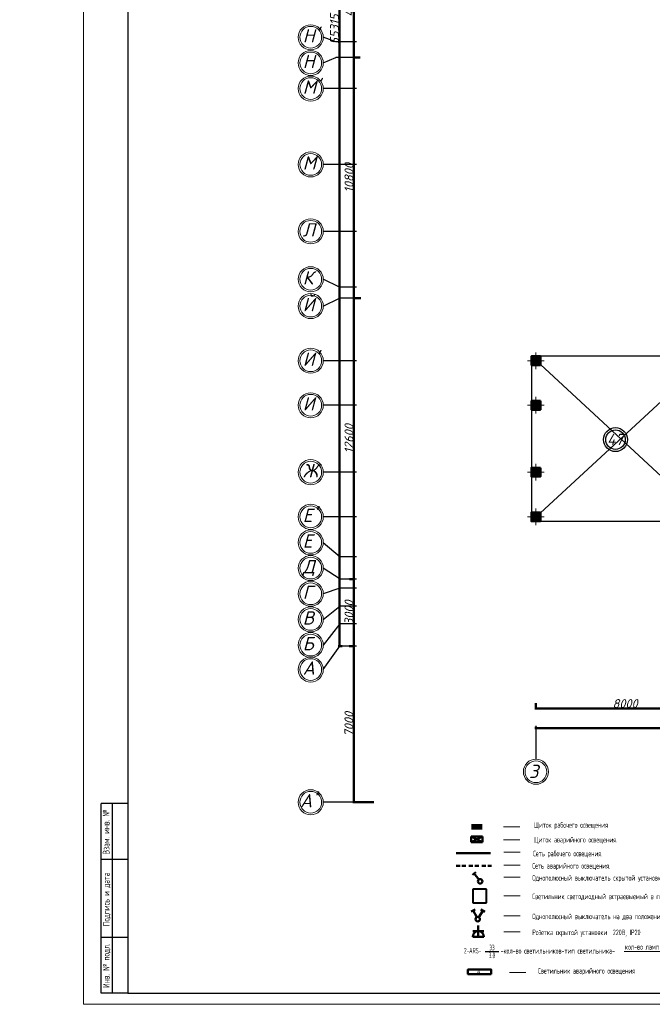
# Model space of a CAD drawing. Header units: millimetres. Extents: x 473009 to 2502882, y 456217 to 1153743.
# Tile 62 of 124: x 1669869 to 1698237, y 456217 to 500366. Entities that reach past the tile are written whole.
import ezdxf

# ---------------------------------------------------------------- set-up
doc = ezdxf.new("R2010")
doc.units = ezdxf.units.MM
doc.linetypes.add('DASHED2', pattern=[0.375, 0.25, -0.125])
doc.layers.add('kolonn', color=7, linetype='Continuous')
doc.layers.add('os', color=3, linetype='Continuous')
for name, color, linetype, lineweight in [('STR. Штамп.0', 7, 'Continuous', 20), ('Эл.освещ.', 7, 'Continuous', 50), ('Электрика', 1, 'Continuous', 50), ('ЭЛЕКТРООСВЕЩЕНИЕ', 7, 'Continuous', 50), ('ЭМ', 240, 'Continuous', 20), ('ЭО', 2, 'Continuous', 40)]:
    doc.layers.add(name, color=color, linetype=linetype, lineweight=lineweight)
doc.styles.add('SPDS', font='spds.shx', dxfattribs={"width": 0.8, "height": 250})
doc.styles.add('SPDS1', font='spds.shx', dxfattribs={"width": 0.8})
doc.styles.get("Standard").update_dxf_attribs({"font": 'isocpeui.ttf'})
doc.dimstyles.new('ISO-25', dxfattribs={"dimtxt": 400, "dimasz": 100, "dimexe": 50, "dimexo": 50, "dimgap": 20, "dimtad": 1, "dimdec": 0, "dimtxsty": 'Standard', "dimblk": 'ARCHTICK', "dimcen": 20, "dimclrd": 1, "dimclre": 1, "dimadec": 0, "dimazin": 0, "dimtfac": 1, "dimtdec": 0, "dimtmove": 0, "dimatfit": 3, "dimldrblk": 'ARCHTICK', "dimfxl": 1, "dimarcsym": 0})

# ---------------------------------------------------------------- blocks, each defined once
blk = doc.blocks.new('ghsdd')
at = {"ltscale": 50}
h = blk.add_hatch(color=256, dxfattribs=at)
h.paths.add_polyline_path([(0, 200), (-200, 200), (-200, 0), (0, 0)])
h.paths.add_polyline_path([(200, 0), (200, 200), (0, 200), (0, 0)])
h.paths.add_polyline_path([(0, 0), (-200, 0), (-200, -200), (0, -200)])
h.paths.add_polyline_path([(0, 0), (0, -200), (200, -200), (200, 0)])
at = {"lineweight": 0}
for p, q in [((0, -374), (0, 374)), ((-374, 0), (374, 0))]:
    blk.add_line(p, q, dxfattribs=at)
at = {"lineweight": 50, "ltscale": 50}
blk.add_lwpolyline([(200, 200), (200, -200), (-200, -200), (-200, 200), (200, 200)], dxfattribs=at)
blk = doc.blocks.new('_ArchTick')
at = {"color": 0, "linetype": 'ByBlock', "const_width": 0.15}
blk.add_lwpolyline([(-0.5, -0.5), (0.5, 0.5)], dxfattribs=at)
blk = doc.blocks.new('*D51')
at = {"color": 1, "lineweight": -2, "transparency": 16777216}
for p, q in [((138549, 27470), (138797, 27470)), ((138747, 24470), (138747, 27470)), ((138539, 24470), (138797, 24470))]:
    blk.add_line(p, q, dxfattribs=at)
at = {"layer": 'Defpoints', "color": 0, "lineweight": 50, "transparency": 16777216}
for p in [(138499, 27470), (138747, 27470), (138489, 24470)]:
    blk.add_point(p, dxfattribs=at)
at = {"color": 1, "lineweight": -2, "transparency": 16777216, "xscale": 100, "yscale": 100, "zscale": 100}
for p, rotation in [((138747, 27470), 90), ((138747, 24470), 270)]:
    blk.add_blockref('_ArchTick', p, dxfattribs=dict(at, rotation=rotation))
at = {"color": 0, "transparency": 16777216, "insert": (138527, 25970), "char_height": 400, "attachment_point": 5, "rotation": 90}
blk.add_mtext('3000', dxfattribs=at)
blk = doc.blocks.new('*D52')
at = {"color": 1, "lineweight": -2, "transparency": 16777216}
for p, q in [((139056, 40070), (138697, 40070)), ((138747, 27470), (138747, 40070)), ((138549, 27470), (138797, 27470))]:
    blk.add_line(p, q, dxfattribs=at)
at = {"layer": 'Defpoints', "color": 0, "lineweight": 50, "transparency": 16777216}
for p in [(138747, 40070), (139106, 40070), (138499, 27470)]:
    blk.add_point(p, dxfattribs=at)
at = {"color": 1, "lineweight": -2, "transparency": 16777216, "xscale": 100, "yscale": 100, "zscale": 100}
for p, rotation in [((138747, 40070), 90), ((138747, 27470), 270)]:
    blk.add_blockref('_ArchTick', p, dxfattribs=dict(at, rotation=rotation))
at = {"color": 0, "transparency": 16777216, "insert": (138527, 33770), "char_height": 400, "attachment_point": 5, "rotation": 90}
blk.add_mtext('12600', dxfattribs=at)
blk = doc.blocks.new('*D11')
at = {"color": 1, "lineweight": -2, "transparency": 16777216}
for p, q in [((139025, 50870), (138697, 50870)), ((138747, 40070), (138747, 50870)), ((139056, 40070), (138697, 40070))]:
    blk.add_line(p, q, dxfattribs=at)
at = {"layer": 'Defpoints', "color": 0, "lineweight": 50, "transparency": 16777216}
for p in [(138747, 50870), (139075, 50870), (139106, 40070)]:
    blk.add_point(p, dxfattribs=at)
at = {"color": 1, "lineweight": -2, "transparency": 16777216, "xscale": 100, "yscale": 100, "zscale": 100}
for p, rotation in [((138747, 50870), 90), ((138747, 40070), 270)]:
    blk.add_blockref('_ArchTick', p, dxfattribs=dict(at, rotation=rotation))
at = {"color": 0, "transparency": 16777216, "insert": (138527, 45470), "char_height": 400, "attachment_point": 5, "rotation": 90}
blk.add_mtext('10800', dxfattribs=at)
blk = doc.blocks.new('*D12')
at = {"color": 1, "lineweight": -2, "transparency": 16777216}
for p, q in [((139094, 55670), (138697, 55670)), ((138747, 50870), (138747, 55670)), ((139025, 50870), (138697, 50870))]:
    blk.add_line(p, q, dxfattribs=at)
at = {"layer": 'Defpoints', "color": 0, "lineweight": 50, "transparency": 16777216}
for p in [(138747, 55670), (139144, 55670), (139075, 50870)]:
    blk.add_point(p, dxfattribs=at)
at = {"color": 1, "lineweight": -2, "transparency": 16777216, "xscale": 100, "yscale": 100, "zscale": 100}
for p, rotation in [((138747, 55670), 90), ((138747, 50870), 270)]:
    blk.add_blockref('_ArchTick', p, dxfattribs=dict(at, rotation=rotation))
at = {"color": 0, "transparency": 16777216, "insert": (138527, 53270), "char_height": 400, "attachment_point": 5, "rotation": 90}
blk.add_mtext('4800', dxfattribs=at)
blk = doc.blocks.new('*D47')
at = {"color": 1, "lineweight": -2, "transparency": 16777216}
for p, q in [((138068, 79785), (138048, 79785)), ((138098, 79785), (138098, 24470)), ((138219, 24470), (138048, 24470))]:
    blk.add_line(p, q, dxfattribs=at)
at = {"layer": 'Defpoints', "color": 0, "lineweight": 50, "transparency": 16777216}
for p in [(138118, 79785), (138098, 24470), (138269, 24470)]:
    blk.add_point(p, dxfattribs=at)
at = {"color": 1, "lineweight": -2, "transparency": 16777216, "xscale": 100, "yscale": 100, "zscale": 100}
for p, rotation in [((138098, 79785), 90), ((138098, 24470), 270)]:
    blk.add_blockref('_ArchTick', p, dxfattribs=dict(at, rotation=rotation))
at = {"color": 0, "transparency": 16777216, "insert": (137878, 52128), "char_height": 400, "attachment_point": 5, "rotation": 90}
blk.add_mtext('55315', dxfattribs=at)
blk = doc.blocks.new('*D48')
at = {"color": 1, "lineweight": -2, "transparency": 16777216}
for p, q in [((146911, 21908), (146911, 21625)), ((146911, 21675), (154911, 21675)), ((154911, 21908), (154911, 21625))]:
    blk.add_line(p, q, dxfattribs=at)
at = {"layer": 'Defpoints', "color": 0, "lineweight": 50, "transparency": 16777216}
for p in [(146911, 21958), (154911, 21958), (154911, 21675)]:
    blk.add_point(p, dxfattribs=at)
at = {"color": 1, "lineweight": -2, "transparency": 16777216, "xscale": 100, "yscale": 100, "zscale": 100, "rotation": 180}
blk.add_blockref('_ArchTick', (146911, 21675), dxfattribs=at)
at = {"color": 1, "lineweight": -2, "transparency": 16777216, "xscale": 100, "yscale": 100, "zscale": 100}
blk.add_blockref('_ArchTick', (154911, 21675), dxfattribs=at)
at = {"color": 0, "transparency": 16777216, "insert": (150911, 21895), "char_height": 400, "attachment_point": 5}
blk.add_mtext('8000', dxfattribs=at)
blk = doc.blocks.new('*D23')
at = {"color": 1, "lineweight": -2, "transparency": 16777216}
for p, q in [((146911, 20853), (146911, 20750)), ((222511, 20800), (146911, 20800)), ((222511, 20853), (222511, 20750))]:
    blk.add_line(p, q, dxfattribs=at)
at = {"layer": 'Defpoints', "color": 0, "lineweight": 50, "transparency": 16777216}
for p in [(146911, 20903), (146911, 20800), (222511, 20903)]:
    blk.add_point(p, dxfattribs=at)
at = {"color": 1, "lineweight": -2, "transparency": 16777216, "xscale": 100, "yscale": 100, "zscale": 100, "rotation": 180}
blk.add_blockref('_ArchTick', (146911, 20800), dxfattribs=at)
at = {"color": 1, "lineweight": -2, "transparency": 16777216, "xscale": 100, "yscale": 100, "zscale": 100}
blk.add_blockref('_ArchTick', (222511, 20800), dxfattribs=at)
at = {"color": 0, "transparency": 16777216, "insert": (184711, 21023), "char_height": 400, "attachment_point": 5}
blk.add_mtext('75600', dxfattribs=at)
blk = doc.blocks.new('*D24')
at = {"color": 1, "lineweight": -2, "transparency": 16777216}
for p, q in [((138539, 24470), (138797, 24470)), ((138747, 24470), (138747, 17470)), ((139639, 17470), (138697, 17470))]:
    blk.add_line(p, q, dxfattribs=at)
at = {"layer": 'Defpoints', "color": 0, "lineweight": 50, "transparency": 16777216}
for p in [(138489, 24470), (138747, 17470), (139689, 17470)]:
    blk.add_point(p, dxfattribs=at)
at = {"color": 1, "lineweight": -2, "transparency": 16777216, "xscale": 100, "yscale": 100, "zscale": 100}
for p, rotation in [((138747, 24470), 90), ((138747, 17470), 270)]:
    blk.add_blockref('_ArchTick', p, dxfattribs=dict(at, rotation=rotation))
at = {"color": 0, "transparency": 16777216, "insert": (138525, 20970), "char_height": 400, "attachment_point": 5, "rotation": 90}
blk.add_mtext('7000', dxfattribs=at)
blk = doc.blocks.new('*U6')
at = {"layer": 'ЭМ', "color": 1, "lineweight": 50}
for p, q in [((-304, 334), (-131, 434)), ((-47, 88), (-218, 384)), ((47, 88), (218, 384)), ((304, 334), (131, 434))]:
    blk.add_line(p, q, dxfattribs=at)
blk.add_circle((0, 0), 100, dxfattribs=at)
blk = doc.blocks.new('*U5')
at = {"layer": 'ЭМ', "color": 1, "lineweight": 50}
for p, q in [((-304, 334), (-131, 434)), ((-47, 88), (-218, 384))]:
    blk.add_line(p, q, dxfattribs=at)
blk.add_circle((0, 0), 100, dxfattribs=at)
blk = doc.blocks.new('розетка')
at = {"layer": 'Электрика', "ltscale": 20}
for p, q in [((0, 250), (0, -250)), ((0, 0), (500, 0)), ((250, 250), (250, -250))]:
    blk.add_line(p, q, dxfattribs=at)
blk.add_arc((0, 0), 250, 270, 90, dxfattribs=at)
blk = doc.blocks.new('макс')
at = {"layer": 'ЭО'}
for p, q in [((144945, -289583), (145545, -289583)), ((144945, -290183), (144945, -289583)), ((145545, -289583), (145545, -290183)), ((145545, -290183), (144945, -290183))]:
    blk.add_line(p, q, dxfattribs=at)
blk = doc.blocks.new('1231234431252433')
at = {"layer": 'ЭМ', "color": 0, "lineweight": 30, "ltscale": 0.5}
for p, q in [((289242, 196022), (288042, 196022)), ((288042, 187522), (288042, 196022)), ((288542, 187522), (288542, 196022)), ((289242, 193522), (288042, 193522)), ((289242, 190022), (288042, 190022)), ((289242, 187522), (288042, 187522))]:
    blk.add_line(p, q, dxfattribs=at)
at = {"layer": 'ЭМ', "color": 0, "lineweight": 20, "ltscale": 0.5}
blk.add_lwpolyline([(287242, 187022), (413342, 187022), (413342, 269622), (287242, 269622)], close=True, dxfattribs=at)
at = {"layer": 'ЭМ', "color": 0, "lineweight": 30, "ltscale": 0.5}
blk.add_lwpolyline([(289242, 187522), (412842, 187522), (412842, 269122), (289242, 269122)], close=True, dxfattribs=at)
at = {"layer": 'ЭМ', "color": 0, "lineweight": 25, "ltscale": 100, "char_height": 300, "attachment_point": 2, "rotation": 90, "style": 'SPDS'}
for s, insert, width in [('Взам. инв. №', (288114, 194750), 3195.67), ('Подпись и дата', (288117, 191724), 4339.48), ('Инв. № подл.', (288117, 188754), 4141.5)]:
    blk.add_mtext(s, dxfattribs=dict(at, insert=insert, width=width))
blk = doc.blocks.new('312453246243562654123')
at = {"layer": 'os', "color": 0}
for p, q in [((138861, 51570.4), (137941, 51570.4)), ((138861, 50870.4), (137941, 50870.4)), ((138861, 49470.4), (137375.1, 49470.4)), ((138861, 46070.4), (137375.1, 46070.4)), ((138861, 43070.4), (137375.1, 43070.4)), ((138861, 40570.4), (138095.8, 40570.4)), ((138861, 40070.4), (138095.8, 40070.4)), ((138861, 37270.4), (137375.1, 37270.4)), ((138861, 35270.4), (137375.1, 35270.4)), ((138861, 32270.4), (137375.1, 32270.4)), ((138861, 30270.4), (137375.1, 30270.4)), ((138861, 28470.4), (138137.8, 28470.4)), ((138861, 27470.4), (138137.8, 27470.4)), ((138861, 27070.4), (138118, 27070.4)), ((138861, 26270.4), (138118, 26270.4)), ((138861, 25470.4), (138118, 25470.4)), ((138861, 24470.4), (138118, 24470.4)), ((146910.9, 20902.9), (146910.9, 19402.9)), ((138861, 17470.4), (137375.1, 17470.4))]:
    blk.add_line(p, q, dxfattribs=at)
for points in [[(137941, 51570.4), (137375.1, 51770.4)], [(137375.1, 50620.4), (137941, 50870.4)], [(138095.8, 40570.4), (137375.1, 40920.4)], [(137375.1, 39720.4), (138095.8, 40070.4)], [(137375.1, 29120.4), (138137.8, 28470.4)], [(138137.8, 27470.4), (137375.1, 27970.4)], [(138118, 27070.4), (137375.1, 26820.4)], [(137375.1, 25670.4), (138118, 26270.4)], [(138118, 25470.4), (137375.1, 24520.4)], [(137375.1, 23420.4), (138118, 24470.4)]]:
    blk.add_lwpolyline(points, dxfattribs=at)
at = {"layer": 'os', "color": 0, "lineweight": 0}
for centre, radius in [((136812.6, 51770.4), 562.5), ((136812.6, 51770.4), 487.5), ((136812.6, 50620.4), 562.5), ((136812.6, 50620.4), 487.5), ((136812.6, 49470.4), 562.5), ((136812.6, 49470.4), 487.5), ((136812.6, 46070.4), 562.5), ((136812.6, 46070.4), 487.5), ((136812.6, 43070.4), 562.5), ((136812.6, 43070.4), 487.5), ((136812.6, 40920.4), 562.5), ((136812.6, 40920.4), 487.5), ((136812.6, 39720.4), 562.5), ((136812.6, 39720.4), 487.5), ((136812.6, 37270.4), 562.5), ((136812.6, 37270.4), 487.5), ((136812.6, 35270.4), 562.5), ((136812.6, 35270.4), 487.5), ((136812.6, 32270.4), 562.5), ((136812.6, 32270.4), 487.5), ((136812.6, 30270.4), 562.5), ((136812.6, 30270.4), 487.5), ((136812.6, 29120.4), 562.5), ((136812.6, 29120.4), 487.5), ((136812.6, 27970.4), 562.5), ((136812.6, 27970.4), 487.5), ((136812.6, 26820.4), 562.5), ((136812.6, 26820.4), 487.5), ((136812.6, 25670.4), 562.5), ((136812.6, 25670.4), 487.5), ((136812.6, 24520.4), 562.5), ((136812.6, 24520.4), 487.5), ((136812.6, 23420.4), 562.5), ((136812.6, 23420.4), 487.5), ((146910.9, 18840.4), 562.5), ((146910.9, 18840.4), 487.5), ((136812.6, 17470.4), 562.5), ((136812.6, 17470.4), 487.5)]:
    blk.add_circle(centre, radius, dxfattribs=at)
at = {"ltscale": 50}
for s, p in [("Н'", (136454.5, 51536.8)), ('Н', (136454.5, 50386.8)), ("М'", (136454.5, 49236.8)), ('М', (136454.5, 45836.8)), ('Л', (136454.5, 42836.8)), ('К', (136454.5, 40686.8)), ('Й', (136454.5, 39486.8)), ("И'", (136454.5, 37036.8)), ('И', (136454.5, 35036.8)), ('Ж', (136454.5, 32036.8)), ("Е'", (136454.5, 30036.8)), ('Е', (136454.5, 28886.8)), ('Д', (136454.5, 27736.8)), ('Г', (136454.5, 26586.8)), ('В', (136454.5, 25436.8)), ('Б', (136454.5, 24286.8)), ('A', (136454.5, 23186.8)), ('3', (146598.4, 18556.8)), ("A'", (136332.7, 17236.8))]:
    blk.add_text(s, height=600, dxfattribs=at).set_placement(p)
for base, p1, p2, picture, middle in [((138098.1, 24470.4), (138118, 79785.4), (138269.5, 24470.4), '*D47', (137878.1, 52127.9)), ((138747.3, 27470.4), (138489.5, 24470.4), (138499.4, 27470.4), '*D51', (138527.3, 25970.4))]:
    dim = blk.add_linear_dim(base=base, p1=p1, p2=p2, angle=90, dimstyle='ISO-25')
    dim.commit()
    dim.dimension.update_dxf_attribs({"geometry": picture, "text_midpoint": middle})
for base, p1, p2, picture, middle in [((138747.3, 55670.4), (139074.9, 50870.4), (139144.3, 55670.4), '*D12', (138527.3, 53270.4)), ((138747.3, 50870.4), (139105.8, 40070.4), (139074.9, 50870.4), '*D11', (138527.3, 45470.4)), ((138747.3, 40070.4), (138499.4, 27470.4), (139105.8, 40070.4), '*D52', (138527.3, 33770.4)), ((138747.3, 17470.4), (138489.5, 24470.4), (139688.5, 17470.4), '*D24', (138524.7, 20970.4))]:
    dim = blk.add_linear_dim(base=base, p1=p1, p2=p2, angle=90, dimstyle='ISO-25', override={"dimtmove": 1})
    dim.commit()
    dim.dimension.update_dxf_attribs({"geometry": picture, "text_midpoint": middle})
for base, p1, p2, picture, middle in [((154910.9, 21675.1), (146910.9, 21958.3), (154910.9, 21958.3), '*D48', (150910.9, 21895.1)), ((146910.9, 20800.4), (222510.9, 20902.9), (146910.9, 20902.9), '*D23', (184710.9, 21023))]:
    dim = blk.add_linear_dim(base=base, p1=p1, p2=p2, dimstyle='ISO-25')
    dim.commit()
    dim.dimension.update_dxf_attribs({"geometry": picture, "text_midpoint": middle})

msp = doc.modelspace()

# ---------------------------------------------------------------- hatches: boundary and pattern name
at = {"layer": 'Электрика', "ltscale": 20}
h = msp.add_hatch(color=256, dxfattribs=at)
h.dxf.hatch_style = 1
h.paths.add_polyline_path([(1690619.6, 464044.7), (1690619.6, 464294.7), (1690119.6, 464294.7), (1690119.6, 464044.7)])

# ---------------------------------------------------------------- linework, layer by layer
at = {"color": 1}
for p, q in [((1692817.9, 477875.8), (1700817.9, 485275.8)), ((1700817.9, 477875.8), (1692817.9, 485275.8))]:
    msp.add_line(p, q, dxfattribs=at)
msp.add_lwpolyline([(1700817.9, 485275.8), (1692817.9, 485275.8), (1692817.9, 477875.8), (1700817.9, 477875.8)], dxfattribs=at)
for radius in [537, 437]:
    msp.add_circle((1696586.8, 481536.2), radius, dxfattribs=at)
at = {"layer": 'STR. Штамп.0', "color": 7, "lineweight": 20}
msp.add_line((1696970.4, 458580.5), (1704032.6, 458580.5), dxfattribs=at)
at = {"layer": 'Эл.освещ.'}
msp.add_line((1689439.1, 462988), (1690982.6, 462988), dxfattribs=at)
at = {"layer": 'Эл.освещ.', "color": 3, "linetype": 'DASHED2', "ltscale": 700}
for p, q in [((1689877.4, 462421.4), (1689436.6, 462421.4)), ((1690453.3, 462421.4), (1690012.5, 462421.4)), ((1691030.5, 462421.4), (1690589.6, 462421.4))]:
    msp.add_line(p, q, dxfattribs=at)
at = {"layer": 'Электрика', "color": 122, "ltscale": 20}
for p, q in [((1690119.3, 463484.1), (1690119.3, 463734.1)), ((1690619.3, 463734.1), (1690119.3, 463734.1)), ((1690619.3, 463734.1), (1690119.3, 463484.1)), ((1690119.3, 463734.1), (1690619.3, 463484.1)), ((1690619.3, 463734.1), (1690619.3, 463484.1)), ((1690619.3, 463484.1), (1690119.3, 463484.1))]:
    msp.add_line(p, q, dxfattribs=at)
at = {"layer": 'ЭЛЕКТРООСВЕЩЕНИЕ', "color": 7, "lineweight": 20}
for p, q in [((1691560, 464167), (1692298.5, 464167)), ((1691560, 463596.3), (1692298.5, 463596.3)), ((1691578.9, 463033.9), (1692317.4, 463033.9)), ((1691578.9, 462451.4), (1692317.4, 462451.4)), ((1691578.9, 461911.9), (1692317.4, 461911.9)), ((1691578.9, 461080.5), (1692317.4, 461080.5)), ((1691578.9, 460183.1), (1692317.4, 460183.1)), ((1691578.9, 459466.9), (1692317.4, 459466.9)), ((1691832.4, 457638.6), (1692570.9, 457638.6))]:
    msp.add_line(p, q, dxfattribs=at)
at = {"layer": 'ЭО', "lineweight": 30}
msp.add_line((1690737.9, 458585.9), (1691352, 458585.9), dxfattribs=at)
at = {"layer": 'ЭО', "color": 1, "lineweight": 50}
msp.add_lwpolyline([(1691011.3, 457572), (1689967, 457572), (1689967, 457770.8), (1691011.3, 457770.8)], close=True, dxfattribs=at)

# ---------------------------------------------------------------- block references
at = {"lineweight": 50}
msp.add_blockref('1231234431252433', (1385482.8, 269194.7), dxfattribs=at)
at = {"color": 1, "lineweight": 50}
msp.add_blockref('312453246243562654123', (1546107.1, 447805.4), dxfattribs=at)
at = {"layer": 'kolonn'}
for p in [(1693017.9, 485075.8), (1693017.9, 483075.8), (1693017.9, 480075.8), (1693017.9, 478075.8)]:
    msp.add_blockref('ghsdd', p, dxfattribs=at)
at = {"layer": 'Эл.освещ.', "color": 7, "rotation": 358.3862217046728}
msp.add_blockref('*U6', (1690408.6, 460033.1), dxfattribs=at)
at = {"layer": 'Электрика', "xscale": -1, "rotation": 270}
msp.add_blockref('розетка', (1690435, 459244.2), dxfattribs=at)
at = {"layer": 'ЭО', "xscale": -1, "rotation": 67.22100112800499}
msp.add_blockref('*U5', (1690517.6, 461732.1), dxfattribs=at)
at = {"layer": 'ЭО', "xscale": -1}
msp.add_blockref('макс', (1835740.7, 750956.4), dxfattribs=at)

# ---------------------------------------------------------------- texts
at = {"color": 1}
msp.add_text('47', height=500, dxfattribs=at).set_placement((1696207.3, 481296.6))
at = {"color": 7, "ltscale": 2, "insert": (513015.9, 476034.8), "char_height": 250, "width": 17719.705, "attachment_point": 4, "line_spacing_factor": 1.44, "style": 'SPDS1'}
msp.add_mtext('\\pi7954.85267;{\\L\\C256;Общие данные\\P\\pi0;\\l    1.Настоящий проект электроосвещения и электрооборудования здания выполнен на основании следующих исходных данных разделов: АР, ОВ, ОС, ТХ. \\PВРУ-1- Ру =116,2кВт; \\P             Рр =98,7кВт.\\P    2.Проектом предусмотрено рабочее (общее, местное) ремонтное и аварийное освещение.\\P    3.Общее рабочее освещение предусматривается стационарными светодиодными светильниками. Выбор типа светильников производился в соответствии с назначением помещений, характеристикой среды и требованиями архитектурного оформления.\\P   4.Освещенность помещений принята согласно нормам и правилам КМК2.01.05-98.\\P   5.Управление рабочим освещением осуществляется выключателями, установленными по месту в помещениях .\\P   6.Аварийное освещение предусматривается по линиям проходов и выходов из здания. Светильники аварийного освещения выделяются из числа светильников общего рабочего освещения и питаются от сети аварийного освещения.\\P   7.Включение светильников общего и аварийного освещения раздельное.\\P  8.Групповая осветительная сеть выполняется кабелем марки ВВГнг-0,66  в ПВХ гофротрубе за подвесным потолком, в плитах перекрытий.   \\P     9.Силовыми электроприемниками являются  технологическое,  сантехническое оборудование. Номинальная мощность установленных электроприемников принята в соответствии с заданиями технологической, вентиляционной частей проекта. \\PРасчетная мощность силовых электроприемников определена методом коэффициентов спроса по характерным группам электроприемников (на основании рекомендаций КМК). . Отключение общей вентиляции при пожаре осуществляется поступлением сигнала на магнитный пускатель "МП".\\P     10.Силовая распределительная сеть выполняется кабелем ВВГнг, проложенная за подвесным потолком в ПВХ гофротрубе и скрыто в ПВХ трубе под слоем штукатурки. \\P     11.Силовые распределительные пункты приняты с автоматическими выключателями на отходящих линиях. Щиты принять навесными. В качестве главного распределительного щита принята панель ПР. Магистральные сети выполняются кабелем марки ВВГнг, проложенные в гофрированных трубах ПВХ, на скобах.\\P    12.Для защиты от поражения электрическим током предусматривается следующие виды заземления :\\P     Заземление всех корпусов электроприемников выполняется в однофазной сети третьим  заземляющим проводом,в трехфазной-пятым заземляющим проводом.\\PВ проекте принята система заземления TN-S. Ввод в здание должен быть предусмотрен пятижильным кабелем. Пятая жила соединяется с заземленной нейтралью источника.\\P    13. Опасные зоны на объекте отсутствуют\\C5;.\\P    }14. {\\C256;Монтаж выполнить в соответствии с ПУЭ и КМК3.05.06-97.}', dxfattribs=at)
at = {"layer": 'STR. Штамп.0', "color": 7, "lineweight": 30, "style": 'SPDS', "width": 0.8}
for s, p in [('Щиток рабочего освещения', (1692918.5, 464134.1)), ('Щиток аварийного освещения.', (1692902, 463473.6)), ('Сеть рабочего освещения.', (1692885.5, 462852)), ('Сеть аварийного освещения.', (1692852.5, 462301.8)), ('Однополюсный выключатель скрытой установки 220В, IP20', (1692852.5, 461762.2)), ('Светильник светодиодный встраевыемый в подвесной потолок', (1692852.5, 460930.8)), ('Однополюсный выключатель на два положения скрытой установки 220В, IP20', (1692852.5, 460033.4)), ('Розетка скрытой установки  220В, IP20', (1692852.5, 459317.3)), ('кол-во ламп в светильнике х  мощность одной лампы', (1697013.4, 458669.2)), ('-кол-во светильников-тип светильника-', (1691435.7, 458491.8)), ('Светильник аварийного освещения', (1693106, 457593.2))]:
    msp.add_text(s, height=250, dxfattribs=at).set_placement(p)
at = {"layer": 'STR. Штамп.0', "color": 1, "lineweight": 30, "char_height": 250, "width": 6377.27, "attachment_point": 5, "style": 'SPDS'}
for s, insert in [('{\\W0.7;2-ARS-}', (1690179.6, 458623.7)), ('{\\W0.7;33}', (1691046, 458762.4)), ('{\\W0.7;3.0}', (1691046, 458410.4)), ('{\\C3;А}', (1690450.6, 457678.4))]:
    msp.add_mtext(s, dxfattribs=dict(at, insert=insert))

doc.saveas('drawing.dxf')
